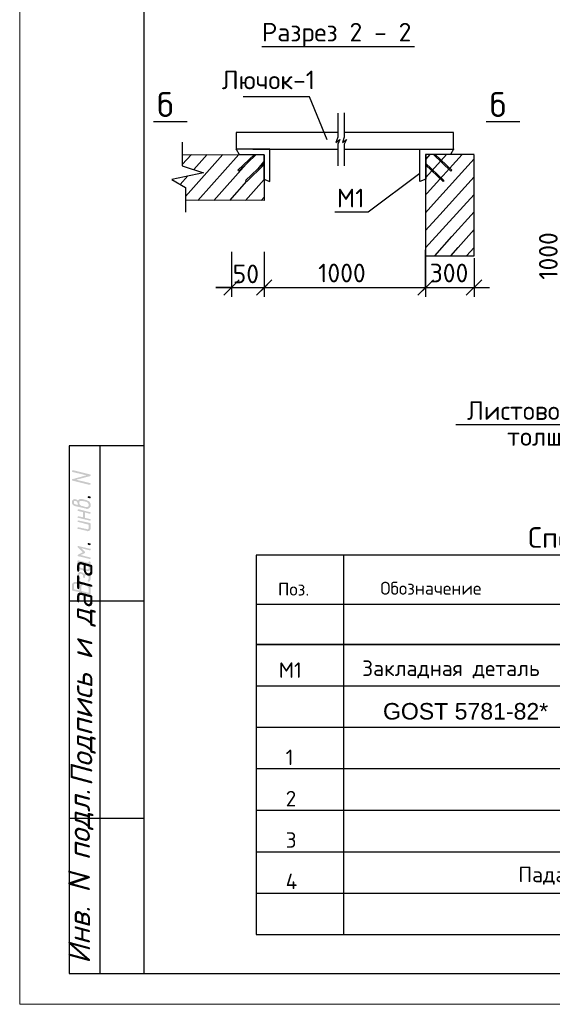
# Model space of a CAD drawing. Header units: millimetres. Extents: x -2765404 to 169935, y -239948 to 1313256.
# Tile 15 of 87: x -121539 to -112958, y -209151 to -193288. Entities that reach past the tile are written whole.
import ezdxf

# ---------------------------------------------------------------- set-up
doc = ezdxf.new("R2010")
doc.units = ezdxf.units.MM
for name, color, linetype in [('PDF _0', 7, 'Continuous'), ('PDF _SHTAMP', 7, 'Continuous'), ('PDF _Текст', 7, 'Continuous'), ('PDF _ЭМ', 7, 'Continuous')]:
    doc.layers.add(name, color=color, linetype=linetype)
doc.styles.add('PDF Arial', font='arial.ttf')
doc.styles.add('PDF ISOCPEUR', font='isocpeur.ttf')
doc.styles.add('PDF ISOCPEUR Italic', font='isocpeui.ttf')

msp = doc.modelspace()

# ---------------------------------------------------------------- hatches: boundary and pattern name
at = {"layer": 'PDF _SHTAMP', "transparency": 33554559}
for points in [[(-118034.6, -195374.2), (-118039.4, -195364.6), (-118049, -195359.8), (-118058.6, -195364.6), (-118063.4, -195374.2), (-118058.6, -195383.8), (-118049, -195388.6), (-118039.4, -195383.8)], [(-114535.4, -195374.2), (-114540.2, -195364.6), (-114549.8, -195359.8), (-114559.4, -195364.6), (-114564.2, -195374.2), (-114559.4, -195383.8), (-114549.8, -195388.6), (-114540.2, -195383.8)]]:
    msp.add_hatch(color=1, dxfattribs=at).paths.add_polyline_path(points)
at = {"layer": 'PDF _ЭМ', "transparency": 33554559}
for points in [[(-120685.4, -200690.1), (-120464.9, -200627.8), (-120685.4, -200575.1), (-120690.2, -200575.1), (-120695, -200570.3), (-120695, -200570.3), (-120695, -200565.5), (-120695, -200560.7), (-120695, -200555.9), (-120695, -200555.9), (-120690.2, -200551.1), (-120690.2, -200551.1), (-120685.4, -200546.3), (-120680.6, -200546.3), (-120675.8, -200546.3), (-120675.8, -200546.3), (-120407.4, -200613.4), (-120402.6, -200613.4), (-120397.8, -200618.2), (-120397.8, -200623), (-120397.8, -200623), (-120397.8, -200627.8), (-120397.8, -200632.6), (-120397.8, -200632.6), (-120402.6, -200637.4), (-120402.6, -200637.4), (-120407.4, -200642.2), (-120627.9, -200699.7), (-120407.4, -200752.4), (-120402.6, -200757.2), (-120397.8, -200757.2), (-120397.8, -200762), (-120397.8, -200762), (-120397.8, -200766.8), (-120397.8, -200771.6), (-120397.8, -200771.6), (-120402.6, -200776.4), (-120402.6, -200776.4), (-120407.4, -200781.2), (-120412.2, -200781.2), (-120417, -200781.2), (-120417, -200781.2), (-120685.4, -200714.1), (-120690.2, -200714.1), (-120695, -200709.3), (-120695, -200709.3), (-120695, -200704.5), (-120695, -200699.7), (-120695, -200694.9), (-120695, -200694.9), (-120690.2, -200690.1), (-120690.2, -200690.1), (-120685.4, -200690.1)], [(-120417, -200996.9), (-120431.4, -200992.1), (-120436.1, -200992.1), (-120436.1, -200987.3), (-120440.9, -200987.3), (-120440.9, -200982.5), (-120440.9, -200977.7), (-120440.9, -200972.9), (-120440.9, -200972.9), (-120436.1, -200968.1), (-120436.1, -200968.1), (-120431.4, -200963.4), (-120426.6, -200963.4), (-120421.8, -200968.1), (-120421.8, -200968.1), (-120407.4, -200968.1), (-120402.6, -200972.9), (-120397.8, -200972.9), (-120397.8, -200977.7), (-120397.8, -200977.7), (-120397.8, -200982.5), (-120397.8, -200987.3), (-120397.8, -200992.1), (-120402.6, -200992.1), (-120402.6, -200996.9), (-120407.4, -200996.9), (-120412.2, -200996.9), (-120417, -200996.9), (-120417, -200996.9)], [(-120484.1, -201227), (-120484.1, -201313.3), (-120407.4, -201332.4), (-120402.6, -201332.4), (-120397.8, -201337.2), (-120397.8, -201337.2), (-120397.8, -201342), (-120397.8, -201346.8), (-120397.8, -201346.8), (-120397.8, -201351.6), (-120402.6, -201356.4), (-120402.6, -201356.4), (-120407.4, -201356.4), (-120412.2, -201356.4), (-120417, -201356.4), (-120417, -201356.4), (-120594.3, -201313.3), (-120599.1, -201313.3), (-120603.9, -201313.3), (-120603.9, -201308.5), (-120603.9, -201303.7), (-120608.7, -201303.7), (-120603.9, -201298.9), (-120603.9, -201294.1), (-120603.9, -201294.1), (-120599.1, -201289.3), (-120594.3, -201289.3), (-120589.5, -201289.3), (-120589.5, -201289.3), (-120589.5, -201289.3), (-120517.6, -201303.7), (-120517.6, -201222.2), (-120594.3, -201203), (-120599.1, -201203), (-120603.9, -201198.2), (-120603.9, -201198.2), (-120603.9, -201193.4), (-120608.7, -201188.6), (-120603.9, -201183.9), (-120603.9, -201183.9), (-120603.9, -201179.1), (-120599.1, -201179.1), (-120594.3, -201174.3), (-120589.5, -201174.3), (-120589.5, -201174.3), (-120589.5, -201174.3), (-120407.4, -201222.2), (-120402.6, -201222.2), (-120397.8, -201222.2), (-120397.8, -201227), (-120397.8, -201231.8), (-120397.8, -201231.8), (-120397.8, -201236.6), (-120397.8, -201241.4), (-120402.6, -201241.4), (-120402.6, -201246.2), (-120407.4, -201246.2), (-120412.2, -201246.2), (-120417, -201246.2), (-120417, -201246.2)], [(-120594.3, -201380.4), (-120599.1, -201380.4), (-120603.9, -201375.6), (-120603.9, -201375.6), (-120603.9, -201370.8), (-120608.7, -201366), (-120603.9, -201361.2), (-120603.9, -201361.2), (-120603.9, -201356.4), (-120599.1, -201356.4), (-120594.3, -201356.4), (-120589.5, -201351.6), (-120589.5, -201356.4), (-120589.5, -201356.4), (-120412.2, -201394.8), (-120407.4, -201399.6), (-120402.6, -201399.6), (-120402.6, -201404.3), (-120397.8, -201404.3), (-120397.8, -201409.1), (-120397.8, -201413.9), (-120397.8, -201413.9), (-120397.8, -201485.8), (-120397.8, -201490.6), (-120397.8, -201490.6), (-120397.8, -201495.4), (-120397.8, -201500.2), (-120402.6, -201505), (-120402.6, -201505), (-120407.4, -201509.8), (-120407.4, -201514.6), (-120412.2, -201514.6), (-120412.2, -201519.4), (-120417, -201519.4), (-120421.8, -201524.2), (-120426.6, -201524.2), (-120431.4, -201524.2), (-120436.1, -201524.2), (-120436.1, -201529), (-120440.9, -201529), (-120445.7, -201529), (-120450.5, -201529), (-120455.3, -201524.2), (-120455.3, -201524.2), (-120594.3, -201490.6), (-120599.1, -201490.6), (-120603.9, -201490.6), (-120603.9, -201485.8), (-120603.9, -201481), (-120608.7, -201481), (-120603.9, -201476.3), (-120603.9, -201471.5), (-120603.9, -201466.7), (-120599.1, -201466.7), (-120594.3, -201466.7), (-120589.5, -201466.7), (-120589.5, -201466.7), (-120589.5, -201466.7), (-120455.3, -201495.4), (-120450.5, -201500.2), (-120445.7, -201500.2), (-120445.7, -201500.2), (-120440.9, -201500.2), (-120436.1, -201500.2), (-120436.1, -201495.4), (-120431.4, -201495.4), (-120431.4, -201490.6), (-120426.6, -201485.8), (-120426.6, -201485.8), (-120426.6, -201481), (-120426.6, -201476.3), (-120426.6, -201423.5)], [(-120546.4, -201802.2), (-120488.9, -201859.7), (-120488.9, -201864.5), (-120488.9, -201869.3), (-120484.1, -201869.3), (-120488.9, -201874.1), (-120488.9, -201878.9), (-120493.7, -201883.7), (-120493.7, -201883.7), (-120556, -201912.5), (-120407.4, -201950.8), (-120402.6, -201950.8), (-120397.8, -201955.6), (-120397.8, -201955.6), (-120397.8, -201960.4), (-120397.8, -201965.2), (-120397.8, -201965.2), (-120397.8, -201970), (-120402.6, -201970), (-120402.6, -201974.8), (-120407.4, -201974.8), (-120412.2, -201974.8), (-120417, -201974.8), (-120417, -201974.8), (-120594.3, -201931.6), (-120599.1, -201931.6), (-120603.9, -201926.8), (-120603.9, -201926.8), (-120603.9, -201922), (-120608.7, -201922), (-120603.9, -201917.2), (-120603.9, -201912.5), (-120599.1, -201907.7), (-120599.1, -201907.7), (-120522.4, -201869.3), (-120603.9, -201787.8), (-120603.9, -201787.8), (-120603.9, -201783), (-120608.7, -201778.2), (-120603.9, -201773.4), (-120603.9, -201773.4), (-120603.9, -201768.6), (-120599.1, -201768.6), (-120594.3, -201768.6), (-120589.5, -201768.6), (-120589.5, -201768.6), (-120589.5, -201768.6), (-120407.4, -201811.8), (-120402.6, -201811.8), (-120397.8, -201811.8), (-120397.8, -201816.6), (-120397.8, -201821.4), (-120397.8, -201821.4), (-120397.8, -201826.2), (-120397.8, -201831), (-120402.6, -201831), (-120402.6, -201835.8), (-120407.4, -201835.8), (-120412.2, -201835.8), (-120417, -201835.8), (-120417, -201835.8)], [(-120417, -201749.5), (-120431.4, -201749.5), (-120436.1, -201744.7), (-120436.1, -201744.7), (-120440.9, -201739.9), (-120440.9, -201739.9), (-120440.9, -201735.1), (-120440.9, -201730.3), (-120440.9, -201725.5), (-120436.1, -201725.5), (-120436.1, -201720.7), (-120431.4, -201720.7), (-120426.6, -201720.7), (-120421.8, -201720.7), (-120421.8, -201720.7), (-120407.4, -201725.5), (-120402.6, -201725.5), (-120397.8, -201730.3), (-120397.8, -201730.3), (-120397.8, -201735.1), (-120397.8, -201739.9), (-120397.8, -201744.7), (-120397.8, -201744.7), (-120402.6, -201749.5), (-120402.6, -201749.5), (-120407.4, -201754.3), (-120412.2, -201754.3), (-120417, -201749.5), (-120417, -201749.5)], [(-120412.2, -202334.3), (-120417, -202339.1), (-120421.8, -202339.1), (-120426.6, -202343.9), (-120426.6, -202343.9), (-120431.4, -202343.9), (-120436.1, -202339.1), (-120436.1, -202339.1), (-120440.9, -202334.3), (-120440.9, -202329.5), (-120440.9, -202329.5), (-120440.9, -202324.7), (-120440.9, -202319.9), (-120436.1, -202319.9), (-120436.1, -202315.1), (-120431.4, -202310.3), (-120431.4, -202305.5), (-120431.4, -202300.7), (-120426.6, -202295.9), (-120426.6, -202295.9), (-120426.6, -202291.1), (-120426.6, -202286.3), (-120426.6, -202286.3), (-120426.6, -202272), (-120426.6, -202267.2), (-120426.6, -202262.4), (-120426.6, -202262.4), (-120431.4, -202257.6), (-120431.4, -202252.8), (-120431.4, -202252.8), (-120436.1, -202248), (-120440.9, -202248), (-120440.9, -202243.2), (-120445.7, -202243.2), (-120450.5, -202238.4), (-120455.3, -202238.4), (-120455.3, -202238.4), (-120460.1, -202238.4), (-120464.9, -202238.4), (-120469.7, -202238.4), (-120469.7, -202238.4), (-120474.5, -202238.4), (-120479.3, -202238.4), (-120479.3, -202243.2), (-120484.1, -202243.2), (-120484.1, -202248), (-120484.1, -202252.8), (-120484.1, -202257.6), (-120484.1, -202257.6), (-120484.1, -202267.2), (-120488.9, -202272), (-120488.9, -202276.8), (-120488.9, -202276.8), (-120493.7, -202281.5), (-120498.5, -202281.5), (-120503.3, -202281.5), (-120508, -202281.5), (-120508, -202281.5), (-120512.8, -202276.8), (-120512.8, -202276.8), (-120517.6, -202272), (-120517.6, -202267.2), (-120517.6, -202252.8), (-120517.6, -202248), (-120517.6, -202243.2), (-120517.6, -202238.4), (-120517.6, -202233.6), (-120522.4, -202233.6), (-120522.4, -202228.8), (-120527.2, -202228.8), (-120527.2, -202224), (-120532, -202224), (-120536.8, -202219.2), (-120541.6, -202219.2), (-120546.4, -202214.4), (-120546.4, -202214.4), (-120551.2, -202214.4), (-120556, -202214.4), (-120556, -202214.4), (-120560.8, -202214.4), (-120565.6, -202214.4), (-120570.4, -202219.2), (-120570.4, -202219.2), (-120575.2, -202224), (-120575.2, -202224), (-120575.2, -202228.8), (-120575.2, -202233.6), (-120575.2, -202238.4), (-120575.2, -202252.8), (-120575.2, -202252.8), (-120575.2, -202257.6), (-120575.2, -202262.4), (-120575.2, -202267.2), (-120570.4, -202272), (-120570.4, -202272), (-120570.4, -202276.8), (-120565.6, -202281.5), (-120565.6, -202286.3), (-120560.8, -202291.1), (-120560.8, -202291.1), (-120560.8, -202291.1), (-120560.8, -202295.9), (-120565.6, -202300.7), (-120565.6, -202300.7), (-120570.4, -202305.5), (-120575.2, -202305.5), (-120575.2, -202305.5), (-120580, -202305.5), (-120584.7, -202305.5), (-120589.5, -202300.7), (-120589.5, -202300.7), (-120594.3, -202295.9), (-120594.3, -202291.1), (-120594.3, -202286.3), (-120599.1, -202281.5), (-120599.1, -202281.5), (-120599.1, -202276.8), (-120603.9, -202272), (-120603.9, -202267.2), (-120603.9, -202262.4), (-120603.9, -202257.6), (-120603.9, -202257.6), (-120603.9, -202252.8), (-120608.7, -202248), (-120608.7, -202243.2), (-120608.7, -202228.8), (-120603.9, -202224), (-120603.9, -202219.2), (-120603.9, -202219.2), (-120603.9, -202214.4), (-120599.1, -202209.6), (-120599.1, -202204.9), (-120594.3, -202204.9), (-120594.3, -202200.1), (-120594.3, -202200.1), (-120589.5, -202195.3), (-120584.7, -202195.3), (-120580, -202190.5), (-120580, -202190.5), (-120575.2, -202190.5), (-120570.4, -202185.7), (-120565.6, -202185.7), (-120560.8, -202185.7), (-120560.8, -202185.7), (-120556, -202185.7), (-120551.2, -202185.7), (-120546.4, -202190.5), (-120541.6, -202190.5), (-120536.8, -202190.5), (-120532, -202195.3), (-120527.2, -202195.3), (-120522.4, -202195.3), (-120517.6, -202200.1), (-120517.6, -202200.1), (-120512.8, -202204.9), (-120508, -202204.9), (-120508, -202209.6), (-120503.3, -202214.4), (-120503.3, -202214.4), (-120503.3, -202219.2), (-120498.5, -202219.2), (-120498.5, -202219.2), (-120493.7, -202214.4), (-120488.9, -202214.4), (-120488.9, -202209.6), (-120484.1, -202209.6), (-120479.3, -202209.6), (-120474.5, -202209.6), (-120469.7, -202209.6), (-120464.9, -202209.6), (-120460.1, -202209.6), (-120455.3, -202209.6), (-120450.5, -202209.6), (-120445.7, -202214.4), (-120440.9, -202214.4), (-120436.1, -202214.4), (-120431.4, -202219.2), (-120426.6, -202219.2), (-120426.6, -202224), (-120421.8, -202224), (-120417, -202224), (-120417, -202228.8), (-120412.2, -202233.6), (-120412.2, -202233.6), (-120407.4, -202238.4), (-120407.4, -202238.4), (-120402.6, -202243.2), (-120402.6, -202248), (-120402.6, -202248), (-120397.8, -202252.8), (-120397.8, -202257.6), (-120397.8, -202262.4), (-120397.8, -202267.2), (-120397.8, -202272), (-120397.8, -202276.8), (-120397.8, -202281.5), (-120397.8, -202295.9), (-120397.8, -202295.9), (-120397.8, -202300.7), (-120397.8, -202305.5), (-120397.8, -202310.3), (-120397.8, -202310.3), (-120402.6, -202315.1), (-120402.6, -202319.9), (-120407.4, -202324.7), (-120407.4, -202329.5), (-120412.2, -202329.5), (-120412.2, -202334.3), (-120412.2, -202334.3)]]:
    msp.add_hatch(color=256, dxfattribs=at).paths.add_polyline_path(points)
h = msp.add_hatch(color=256, dxfattribs=at)
h.paths.add_polyline_path([(-120594.3, -201107.2), (-120599.1, -201102.4), (-120599.1, -201102.4), (-120603.9, -201097.6), (-120603.9, -201092.8), (-120603.9, -201088), (-120603.9, -201083.2), (-120603.9, -201078.4), (-120603.9, -201078.4), (-120608.7, -201073.6), (-120608.7, -201068.8), (-120608.7, -201068.8), (-120608.7, -201064), (-120613.5, -201059.2), (-120613.5, -201054.4), (-120618.3, -201054.4), (-120623.1, -201049.6), (-120623.1, -201049.6), (-120627.9, -201044.8), (-120632.7, -201044.8), (-120637.5, -201044.8), (-120642.3, -201040), (-120647.1, -201040), (-120647.1, -201040), (-120651.9, -201040), (-120656.6, -201040), (-120656.6, -201044.8), (-120661.4, -201044.8), (-120661.4, -201049.6), (-120666.2, -201054.4), (-120666.2, -201054.4), (-120666.2, -201059.2), (-120666.2, -201064), (-120666.2, -201068.8), (-120666.2, -201073.6), (-120666.2, -201073.6), (-120661.4, -201078.4), (-120661.4, -201083.2), (-120661.4, -201083.2), (-120656.6, -201088), (-120651.9, -201092.8), (-120651.9, -201092.8), (-120647.1, -201092.8), (-120642.3, -201097.6), (-120637.5, -201097.6), (-120637.5, -201097.6)], flags=0)
h.paths.add_polyline_path([(-120637.5, -201126.3), (-120642.3, -201126.3), (-120647.1, -201121.5), (-120651.9, -201121.5), (-120656.6, -201121.5), (-120661.4, -201116.7), (-120666.2, -201116.7), (-120666.2, -201116.7), (-120671, -201112), (-120675.8, -201112), (-120675.8, -201107.2), (-120680.6, -201102.4), (-120680.6, -201102.4), (-120685.4, -201097.6), (-120685.4, -201097.6), (-120690.2, -201092.8), (-120690.2, -201088), (-120690.2, -201088), (-120695, -201083.2), (-120695, -201078.4), (-120695, -201073.6), (-120695, -201068.8), (-120695, -201064), (-120695, -201059.2), (-120695, -201054.4), (-120695, -201049.6), (-120695, -201049.6), (-120695, -201044.8), (-120695, -201040), (-120690.2, -201035.3), (-120690.2, -201035.3), (-120685.4, -201030.5), (-120685.4, -201025.7), (-120680.6, -201025.7), (-120680.6, -201020.9), (-120675.8, -201020.9), (-120671, -201016.1), (-120666.2, -201016.1), (-120661.4, -201016.1), (-120661.4, -201016.1), (-120656.6, -201011.3), (-120651.9, -201011.3), (-120647.1, -201011.3), (-120642.3, -201011.3), (-120637.5, -201016.1), (-120637.5, -201016.1), (-120632.7, -201016.1), (-120627.9, -201016.1), (-120623.1, -201020.9), (-120618.3, -201020.9), (-120613.5, -201020.9), (-120613.5, -201025.7), (-120608.7, -201025.7), (-120603.9, -201030.5), (-120603.9, -201035.3), (-120599.1, -201035.3), (-120599.1, -201040), (-120599.1, -201035.3), (-120594.3, -201030.5), (-120594.3, -201030.5), (-120589.5, -201025.7), (-120584.7, -201020.9), (-120584.7, -201020.9), (-120580, -201016.1), (-120575.2, -201016.1), (-120570.4, -201016.1), (-120570.4, -201011.3), (-120565.6, -201011.3), (-120560.8, -201011.3), (-120556, -201011.3), (-120551.2, -201011.3), (-120546.4, -201011.3), (-120541.6, -201011.3), (-120536.8, -201011.3), (-120532, -201011.3), (-120532, -201011.3), (-120469.7, -201025.7), (-120464.9, -201025.7), (-120460.1, -201030.5), (-120455.3, -201030.5), (-120450.5, -201030.5), (-120445.7, -201035.3), (-120440.9, -201035.3), (-120440.9, -201040), (-120436.1, -201040), (-120431.4, -201040), (-120426.6, -201044.8), (-120426.6, -201044.8), (-120421.8, -201049.6), (-120417, -201049.6), (-120417, -201054.4), (-120412.2, -201059.2), (-120412.2, -201059.2), (-120407.4, -201064), (-120407.4, -201064), (-120407.4, -201068.8), (-120402.6, -201073.6), (-120402.6, -201078.4), (-120402.6, -201078.4), (-120397.8, -201083.2), (-120397.8, -201088), (-120397.8, -201092.8), (-120397.8, -201097.6), (-120397.8, -201102.4), (-120397.8, -201107.2), (-120397.8, -201112), (-120397.8, -201116.7), (-120397.8, -201116.7), (-120397.8, -201121.5), (-120397.8, -201126.3), (-120397.8, -201131.1), (-120402.6, -201135.9), (-120402.6, -201140.7), (-120402.6, -201140.7), (-120407.4, -201145.5), (-120407.4, -201150.3), (-120412.2, -201150.3), (-120412.2, -201150.3), (-120417, -201155.1), (-120421.8, -201159.9), (-120421.8, -201159.9), (-120426.6, -201159.9), (-120431.4, -201164.7), (-120436.1, -201164.7), (-120440.9, -201164.7), (-120445.7, -201169.5), (-120450.5, -201169.5), (-120455.3, -201169.5), (-120455.3, -201169.5), (-120460.1, -201169.5), (-120464.9, -201169.5), (-120469.7, -201164.7), (-120469.7, -201164.7)], flags=0)
h.paths.add_polyline_path([(-120469.7, -201054.4), (-120532, -201040), (-120536.8, -201040), (-120541.6, -201040), (-120546.4, -201040), (-120546.4, -201040), (-120551.2, -201040), (-120556, -201040), (-120560.8, -201040), (-120565.6, -201040), (-120565.6, -201044.8), (-120570.4, -201044.8), (-120570.4, -201049.6), (-120570.4, -201049.6), (-120575.2, -201054.4), (-120575.2, -201059.2), (-120575.2, -201064), (-120575.2, -201068.8), (-120575.2, -201068.8), (-120575.2, -201073.6), (-120575.2, -201078.4), (-120575.2, -201083.2), (-120575.2, -201088), (-120575.2, -201092.8), (-120570.4, -201092.8), (-120570.4, -201097.6), (-120570.4, -201102.4), (-120565.6, -201102.4), (-120565.6, -201107.2), (-120560.8, -201112), (-120556, -201112), (-120556, -201112), (-120551.2, -201116.7), (-120546.4, -201116.7), (-120541.6, -201121.5), (-120536.8, -201121.5), (-120536.8, -201121.5), (-120532, -201121.5), (-120469.7, -201140.7), (-120464.9, -201140.7), (-120460.1, -201140.7), (-120455.3, -201140.7), (-120455.3, -201140.7), (-120450.5, -201140.7), (-120445.7, -201140.7), (-120440.9, -201140.7), (-120440.9, -201135.9), (-120436.1, -201135.9), (-120436.1, -201131.1), (-120431.4, -201131.1), (-120431.4, -201126.3), (-120426.6, -201121.5), (-120426.6, -201121.5), (-120426.6, -201116.7), (-120426.6, -201112), (-120426.6, -201107.2), (-120426.6, -201102.4), (-120426.6, -201097.6), (-120426.6, -201092.8), (-120426.6, -201092.8), (-120431.4, -201088), (-120431.4, -201083.2), (-120431.4, -201078.4), (-120436.1, -201078.4), (-120436.1, -201073.6), (-120440.9, -201073.6), (-120440.9, -201068.8), (-120445.7, -201064), (-120445.7, -201064), (-120450.5, -201064), (-120455.3, -201059.2), (-120460.1, -201059.2), (-120464.9, -201054.4), (-120469.7, -201054.4), (-120469.7, -201054.4)], flags=0)
h = msp.add_hatch(color=256, dxfattribs=at)
h.paths.add_polyline_path([(-120426.6, -202123.4), (-120426.6, -202094.6), (-120426.6, -202089.8), (-120426.6, -202089.8), (-120426.6, -202085), (-120431.4, -202080.2), (-120431.4, -202075.4), (-120436.1, -202075.4), (-120440.9, -202070.6), (-120440.9, -202065.8), (-120445.7, -202065.8), (-120450.5, -202061), (-120455.3, -202061), (-120455.3, -202061), (-120575.2, -202032.3), (-120575.2, -202085), (-120575.2, -202089.8), (-120575.2, -202094.6), (-120575.2, -202099.4), (-120575.2, -202104.2), (-120570.4, -202104.2), (-120570.4, -202109), (-120565.6, -202113.8), (-120565.6, -202113.8), (-120560.8, -202118.6), (-120556, -202118.6), (-120551.2, -202118.6), (-120546.4, -202123.4), (-120546.4, -202123.4), (-120455.3, -202142.5), (-120450.5, -202142.5), (-120445.7, -202147.3), (-120445.7, -202147.3), (-120440.9, -202142.5), (-120436.1, -202142.5), (-120436.1, -202142.5), (-120431.4, -202142.5), (-120431.4, -202137.7), (-120426.6, -202133), (-120426.6, -202128.2), (-120426.6, -202123.4), (-120426.6, -202123.4)], flags=0)
h.paths.add_polyline_path([(-120397.8, -202128.2), (-120397.8, -202133), (-120397.8, -202137.7), (-120397.8, -202142.5), (-120397.8, -202147.3), (-120402.6, -202152.1), (-120402.6, -202152.1), (-120407.4, -202156.9), (-120407.4, -202161.7), (-120412.2, -202161.7), (-120412.2, -202161.7), (-120417, -202166.5), (-120421.8, -202166.5), (-120426.6, -202171.3), (-120431.4, -202171.3), (-120431.4, -202171.3), (-120436.1, -202171.3), (-120440.9, -202171.3), (-120445.7, -202171.3), (-120450.5, -202171.3), (-120455.3, -202171.3), (-120455.3, -202171.3), (-120546.4, -202152.1), (-120551.2, -202147.3), (-120556, -202147.3), (-120560.8, -202147.3), (-120565.6, -202142.5), (-120570.4, -202142.5), (-120575.2, -202137.7), (-120580, -202137.7), (-120580, -202137.7), (-120584.7, -202133), (-120589.5, -202133), (-120589.5, -202128.2), (-120594.3, -202123.4), (-120594.3, -202123.4), (-120594.3, -202123.4), (-120599.1, -202118.6), (-120599.1, -202118.6), (-120599.1, -202113.8), (-120603.9, -202109), (-120603.9, -202104.2), (-120603.9, -202099.4), (-120603.9, -202099.4), (-120603.9, -202094.6), (-120603.9, -202089.8), (-120608.7, -202085), (-120608.7, -202080.2), (-120608.7, -202008.3), (-120603.9, -202003.5), (-120603.9, -202003.5), (-120603.9, -201998.7), (-120599.1, -201998.7), (-120594.3, -201998.7), (-120589.5, -201998.7), (-120440.9, -202037.1), (-120436.1, -202037.1), (-120436.1, -202037.1), (-120431.4, -202037.1), (-120431.4, -202032.3), (-120426.6, -202032.3), (-120426.6, -202027.5), (-120426.6, -202027.5), (-120426.6, -202022.7), (-120426.6, -202017.9), (-120421.8, -202017.9), (-120417, -202013.1), (-120417, -202013.1), (-120412.2, -202013.1), (-120407.4, -202017.9), (-120402.6, -202017.9), (-120402.6, -202022.7), (-120397.8, -202022.7), (-120397.8, -202027.5), (-120397.8, -202032.3), (-120397.8, -202032.3), (-120397.8, -202037.1), (-120397.8, -202041.9), (-120397.8, -202046.7), (-120397.8, -202051.5), (-120402.6, -202051.5), (-120402.6, -202056.3), (-120407.4, -202056.3), (-120412.2, -202061), (-120412.2, -202061), (-120412.2, -202061), (-120407.4, -202065.8), (-120407.4, -202065.8), (-120402.6, -202070.6), (-120402.6, -202075.4), (-120402.6, -202075.4), (-120397.8, -202080.2), (-120397.8, -202085), (-120397.8, -202089.8), (-120397.8, -202094.6), (-120397.8, -202099.4), (-120397.8, -202104.2)], flags=0)
h = msp.add_hatch(color=256, dxfattribs=at)
h.paths.add_polyline_path([(-120560.8, -202391.8), (-120560.8, -202387), (-120556, -202382.2), (-120551.2, -202382.2), (-120551.2, -202377.4), (-120546.4, -202377.4), (-120541.6, -202372.6), (-120536.8, -202372.6), (-120532, -202367.8), (-120532, -202367.8), (-120527.2, -202367.8), (-120522.4, -202367.8), (-120517.6, -202363), (-120512.8, -202363), (-120508, -202363), (-120503.3, -202363), (-120498.5, -202363), (-120493.7, -202363), (-120488.9, -202363), (-120488.9, -202367.8), (-120484.1, -202367.8), (-120479.3, -202367.8), (-120474.5, -202367.8), (-120469.7, -202372.6), (-120469.7, -202372.6), (-120464.9, -202372.6), (-120460.1, -202377.4), (-120455.3, -202377.4), (-120450.5, -202377.4), (-120445.7, -202382.2), (-120440.9, -202382.2), (-120440.9, -202387), (-120436.1, -202387), (-120431.4, -202391.8), (-120431.4, -202391.8), (-120426.6, -202396.6), (-120421.8, -202401.4), (-120421.8, -202401.4), (-120417, -202406.2), (-120417, -202406.2), (-120412.2, -202411), (-120412.2, -202415.8), (-120407.4, -202420.6), (-120407.4, -202420.6), (-120407.4, -202425.3), (-120407.4, -202425.3), (-120402.6, -202430.1), (-120402.6, -202434.9), (-120402.6, -202439.7), (-120397.8, -202439.7), (-120397.8, -202444.5), (-120397.8, -202449.3), (-120397.8, -202454.1), (-120397.8, -202458.9), (-120397.8, -202463.7), (-120397.8, -202468.5), (-120397.8, -202473.3), (-120397.8, -202473.3), (-120397.8, -202540.4), (-120397.8, -202545.2), (-120397.8, -202550), (-120402.6, -202550), (-120407.4, -202554.8), (-120407.4, -202554.8), (-120412.2, -202550), (-120412.2, -202550), (-120680.6, -202487.7), (-120685.4, -202487.7), (-120690.2, -202482.9), (-120690.2, -202482.9), (-120695, -202478.1), (-120695, -202473.3), (-120695, -202468.5), (-120695, -202468.5), (-120695, -202401.4), (-120695, -202396.6), (-120695, -202391.8), (-120695, -202387), (-120695, -202382.2), (-120695, -202377.4), (-120690.2, -202377.4), (-120690.2, -202372.6), (-120685.4, -202367.8), (-120685.4, -202367.8), (-120680.6, -202363), (-120680.6, -202363), (-120675.8, -202358.2), (-120671, -202358.2), (-120666.2, -202353.4), (-120666.2, -202353.4), (-120661.4, -202348.7), (-120656.6, -202348.7), (-120651.9, -202348.7), (-120647.1, -202348.7), (-120642.3, -202348.7), (-120637.5, -202343.9), (-120637.5, -202343.9), (-120632.7, -202348.7), (-120627.9, -202348.7), (-120623.1, -202348.7), (-120623.1, -202348.7), (-120618.3, -202348.7), (-120608.7, -202348.7), (-120603.9, -202353.4), (-120603.9, -202353.4), (-120599.1, -202358.2), (-120594.3, -202358.2), (-120589.5, -202358.2), (-120584.7, -202363), (-120580, -202363), (-120580, -202367.8), (-120575.2, -202367.8), (-120575.2, -202372.6), (-120570.4, -202377.4), (-120570.4, -202377.4), (-120565.6, -202382.2), (-120565.6, -202382.2), (-120560.8, -202387), (-120560.8, -202391.8)], flags=0)
h.paths.add_polyline_path([(-120666.2, -202463.7), (-120575.2, -202482.9), (-120575.2, -202430.1), (-120575.2, -202425.3), (-120575.2, -202420.6), (-120580, -202415.8), (-120580, -202411), (-120580, -202411), (-120580, -202406.2), (-120584.7, -202401.4), (-120584.7, -202396.6), (-120589.5, -202396.6), (-120594.3, -202391.8), (-120594.3, -202387), (-120599.1, -202387), (-120599.1, -202387), (-120603.9, -202382.2), (-120608.7, -202382.2), (-120608.7, -202377.4), (-120613.5, -202377.4), (-120618.3, -202377.4), (-120623.1, -202377.4), (-120627.9, -202372.6), (-120632.7, -202372.6), (-120632.7, -202372.6), (-120637.5, -202372.6), (-120642.3, -202372.6), (-120647.1, -202377.4), (-120651.9, -202377.4), (-120651.9, -202377.4), (-120656.6, -202382.2), (-120661.4, -202382.2), (-120661.4, -202387), (-120661.4, -202387), (-120666.2, -202391.8), (-120666.2, -202396.6), (-120666.2, -202401.4), (-120666.2, -202406.2), (-120666.2, -202406.2)], flags=0)
h.paths.add_polyline_path([(-120546.4, -202492.5), (-120426.6, -202521.2), (-120426.6, -202463.7), (-120426.6, -202458.9), (-120426.6, -202458.9), (-120426.6, -202454.1), (-120426.6, -202449.3), (-120431.4, -202444.5), (-120431.4, -202439.7), (-120431.4, -202439.7), (-120436.1, -202434.9), (-120436.1, -202430.1), (-120436.1, -202425.3), (-120440.9, -202425.3), (-120445.7, -202420.6), (-120445.7, -202415.8), (-120450.5, -202415.8), (-120455.3, -202411), (-120455.3, -202411), (-120460.1, -202406.2), (-120460.1, -202406.2), (-120464.9, -202401.4), (-120469.7, -202401.4), (-120474.5, -202396.6), (-120479.3, -202396.6), (-120479.3, -202396.6), (-120484.1, -202396.6), (-120488.9, -202391.8), (-120493.7, -202391.8), (-120498.5, -202391.8), (-120503.3, -202391.8), (-120503.3, -202391.8), (-120508, -202391.8), (-120512.8, -202391.8), (-120517.6, -202391.8), (-120522.4, -202396.6), (-120527.2, -202396.6), (-120527.2, -202396.6), (-120532, -202401.4), (-120532, -202401.4), (-120536.8, -202401.4), (-120536.8, -202406.2), (-120541.6, -202411), (-120541.6, -202411), (-120541.6, -202415.8), (-120546.4, -202420.6), (-120546.4, -202425.3), (-120546.4, -202430.1), (-120546.4, -202434.9), (-120546.4, -202434.9)], flags=0)

# ---------------------------------------------------------------- linework, layer by layer
at = {"layer": 'PDF _0', "lineweight": 25}
msp.add_lwpolyline([(-117636.8, -193720.5), (-116165.2, -193720.5), (-115177.8, -193720.5)], dxfattribs=at)
at = {"layer": 'PDF _SHTAMP', "lineweight": 25}
for points in [[(-116582.2, -195225.6), (-116869.8, -194530.6), (-117938.8, -194530.6)], [(-118921.4, -195259.2), (-118921.4, -195642.7), (-118576.3, -195752.9), (-119089.2, -195863.1), (-118868.7, -195992.6), (-118868.7, -196390.4)], [(-118921.4, -195623.5), (-118772.8, -195460.5)], [(-118921.4, -195460.5), (-117598.4, -195465.3), (-117598.4, -196198.7), (-118868.7, -196193.9)], [(-118868.7, -196136.4), (-118264.7, -195460.5)], [(-118734.5, -195700.2), (-118518.8, -195460.5)], [(-118667.4, -196198.7), (-118005.9, -195460.5)], [(-117699.1, -195690.6), (-117603.2, -195580.3)], [(-114219.1, -195460.5), (-115000.4, -195460.5), (-115000.4, -197090.3), (-114219.1, -197090.3), (-114219.1, -195465.3)], [(-115000.4, -196112.4), (-114971.6, -196083.6), (-114410.8, -195460.5)], [(-115000.4, -196400), (-114871, -196256.2), (-114219.1, -195532.4)], [(-114995.6, -195542), (-114923.7, -195460.5)], [(-114995.6, -195829.6), (-114664.9, -195460.5)], [(-118413.3, -196198.7), (-117890.8, -195613.9)], [(-118955, -195944.6), (-118830.4, -195805.6)], [(-118154.5, -196198.7), (-117881.3, -195891.9)], [(-117900.4, -196198.7), (-117598.4, -195863.1)], [(-116462.4, -196385.6), (-115925.5, -196385.6), (-115091.5, -195762.5)], [(-115000.4, -196682.8), (-114770.3, -196433.6), (-114219.1, -195820)], [(-117646.4, -196198.7), (-117598.4, -196146)], [(-115000.4, -196965.6), (-114674.4, -196606.1), (-114219.1, -196102.8)], [(-114851.8, -197090.3), (-114573.8, -196783.5), (-114219.1, -196385.6)], [(-114593, -197090.3), (-114473.1, -196956), (-114219.1, -196668.4)], [(-117598.4, -197028), (-117598.4, -197603.2), (-115000.4, -197603.2), (-115000.4, -196994.4)], [(-115000.4, -196941.7), (-115000.4, -197751.8)], [(-114338.9, -197090.3), (-114219.1, -196956)], [(-118125.7, -197028), (-118125.7, -197751.8)], [(-117598.4, -197128.6), (-117598.4, -197751.8)], [(-114219.1, -197128.6), (-114219.1, -197751.8)], [(-118250.3, -197727.8), (-118001.1, -197478.5)], [(-117473.8, -197478.5), (-117723.1, -197727.8)], [(-115125, -197727.8), (-114871, -197478.5)], [(-114094.4, -197478.5), (-114343.7, -197727.8)], [(-118125.7, -197603.2), (-118379.8, -197603.2), (-117598.4, -197603.2), (-117349.2, -197603.2)], [(-117545.7, -197555.2), (-117646.4, -197655.9)], [(-115249.7, -197603.2), (-115000.4, -197603.2), (-114219.1, -197603.2), (-113969.8, -197603.2)], [(-115048.3, -197655.9), (-114947.7, -197555.2)], [(-111601.9, -197526.5), (-111146.5, -199817.7), (-114511.5, -199817.7)], [(-116323.4, -201912.5), (-116323.4, -208024.1)], [(-117727.9, -202703.4), (-103865.3, -202703.4)], [(-103865.3, -203355.3), (-117727.9, -203355.3), (-103865.3, -203355.3)], [(-117727.9, -204021.6), (-103865.3, -204021.6)], [(-117727.9, -204687.8), (-103865.3, -204687.8)], [(-117727.9, -205354.1), (-103865.3, -205354.1)], [(-117727.9, -206025.2), (-103865.3, -206025.2)], [(-117727.9, -206691.5), (-103865.3, -206691.5)], [(-117727.9, -207357.8), (-103865.3, -207357.8)]]:
    msp.add_lwpolyline(points, dxfattribs=at)
at = {"layer": 'PDF _SHTAMP', "lineweight": 30}
for points in [[(-116309, -194789.4), (-116309, -195182.5), (-116337.8, -195268.8), (-116275.5, -195216), (-116309, -195292.7), (-116309, -195642.7)], [(-118839.9, -194933.2), (-119381.6, -194933.2)], [(-116414.5, -194794.2), (-116414.5, -195182.5), (-116443.2, -195268.8), (-116380.9, -195216), (-116414.5, -195292.7), (-116414.5, -195642.7)], [(-113480.9, -194933.2), (-114022.5, -194933.2)], [(-116414.5, -195105.8), (-118049, -195105.8), (-118049, -195374.2)], [(-114549.8, -195374.2), (-114549.8, -195105.8), (-116309, -195105.8)], [(-117780.6, -195374.2), (-116424.1, -195374.2)], [(-116309, -195374.2), (-114636.1, -195374.2)]]:
    msp.add_lwpolyline(points, dxfattribs=at)
at = {"layer": 'PDF _SHTAMP', "color": 1, "lineweight": 30}
for points in [[(-117507.4, -195896.7), (-117507.4, -195374.2), (-118049, -195374.2), (-118001.1, -195460.5), (-117603.2, -195460.5), (-117603.2, -195858.4)], [(-114995.6, -195460.5), (-114995.6, -195858.4), (-115091.5, -195896.7), (-115091.5, -195374.2), (-114549.8, -195374.2), (-114597.8, -195460.5)]]:
    msp.add_lwpolyline(points, close=True, dxfattribs=at)
for points in [[(-117756.6, -195460.5), (-118025.1, -195709.8), (-118005.9, -195728.9), (-117727.9, -195460.5)], [(-114842.2, -195460.5), (-114573.8, -195709.8), (-114593, -195728.9), (-114871, -195460.5)], [(-117603.2, -195599.5), (-117900.4, -195877.5), (-117881.3, -195896.7), (-117603.2, -195628.3)], [(-115000.4, -195599.5), (-114703.2, -195877.5), (-114717.6, -195896.7), (-115000.4, -195628.3)]]:
    msp.add_lwpolyline(points, dxfattribs=at)
at = {"layer": 'PDF _SHTAMP', "lineweight": 25}
msp.add_lwpolyline([(-103865.3, -208024.1), (-103865.3, -201912.5), (-117727.9, -201912.5), (-117727.9, -208024.1)], close=True, dxfattribs=at)
at = {"layer": 'PDF _ЭМ', "lineweight": 20}
msp.add_lwpolyline([(-121538.6, -209150.5), (-121538.6, -179455.2), (-79543.4, -179455.2), (-79543.4, -209150.5), (-121538.6, -209150.5), (-121538.6, -179455.2)], dxfattribs=at)
at = {"layer": 'PDF _ЭМ', "lineweight": 30}
for points in [[(-119539.8, -200153.3), (-120742.9, -200153.3), (-120742.9, -208652), (-119539.8, -208652), (-80041.9, -208652), (-80041.9, -179953.8), (-119539.8, -179953.8), (-119539.8, -208652)], [(-120239.6, -208652), (-120239.6, -200153.3)], [(-119539.8, -202655.4), (-120742.9, -202655.4)], [(-119539.8, -206154.6), (-120742.9, -206154.6)]]:
    msp.add_lwpolyline(points, dxfattribs=at)

# ---------------------------------------------------------------- texts
at = {"layer": 'PDF _Текст', "attachment_point": 7}
for s, insert, char_height, style in [('Разрез 2 - 2', (-117636.8, -193720.7), 299.992, 'PDF ISOCPEUR'), ('Лючок-1', (-118283.9, -194408.4), 299.99, 'PDF ISOCPEUR'), ('б', (-119324.1, -194855.8), 400, 'PDF ISOCPEUR'), ('б', (-113965, -194855.8), 400, 'PDF ISOCPEUR'), ('М1', (-116428.8, -196311.3), 299.99, 'PDF ISOCPEUR'), ('50', (-118106.5, -197533.7), 299.99, 'PDF ISOCPEUR'), ('1000', (-116730.8, -197519.3), 299.99, 'PDF ISOCPEUR'), ('300', (-114933.3, -197519.3), 299.99, 'PDF ISOCPEUR'), ('Листовой сталь', (-114334.1, -199735.4), 299.992, 'PDF ISOCPEUR'), ('толщ2mm', (-113687, -200233.9), 299.99, 'PDF ISOCPEUR'), ('Спецификация элементов', (-113346.7, -201887.7), 333.324, 'PDF ISOCPEUR'), ('Поз.', (-117377.9, -202566.3), 208.33, 'PDF ISOCPEUR'), ('Обозначение', (-115729, -202551.9), 208.326, 'PDF ISOCPEUR'), ('M1', (-117363.6, -203891.5), 249.99, 'PDF ISOCPEUR'), ('Закладная деталь', (-116021.4, -203901.1), 249.991, 'PDF ISOCPEUR'), ('GOST 5781-82*', (-115685.9, -204566.3), 265.775, 'PDF Arial'), ('1', (-117253.3, -205296), 250, 'PDF ISOCPEUR'), ('2', (-117253.3, -205962.3), 250, 'PDF ISOCPEUR'), ('3', (-117253.3, -206628.6), 250, 'PDF ISOCPEUR'), ('4', (-117253.3, -207294.9), 250, 'PDF ISOCPEUR'), ('Падающая петля ∅10AI l=400м.м.', (-113504.9, -207251.7), 249.991, 'PDF ISOCPEUR')]:
    msp.add_mtext(s, dxfattribs=dict(at, insert=insert, char_height=char_height, style=style))
at = {"layer": 'PDF _Текст', "attachment_point": 7, "rotation": 90}
for s, insert, char_height, style in [('1000', (-112872.1, -197478.5), 299.99, 'PDF ISOCPEUR'), ('Подпись и дата', (-120311.5, -205636.9), 349.989, 'PDF ISOCPEUR Italic'), ('Инв. N подл.', (-120349.9, -208498.6), 349.989, 'PDF ISOCPEUR Italic')]:
    msp.add_mtext(s, dxfattribs=dict(at, insert=insert, char_height=char_height, style=style))

doc.saveas('drawing.dxf')
